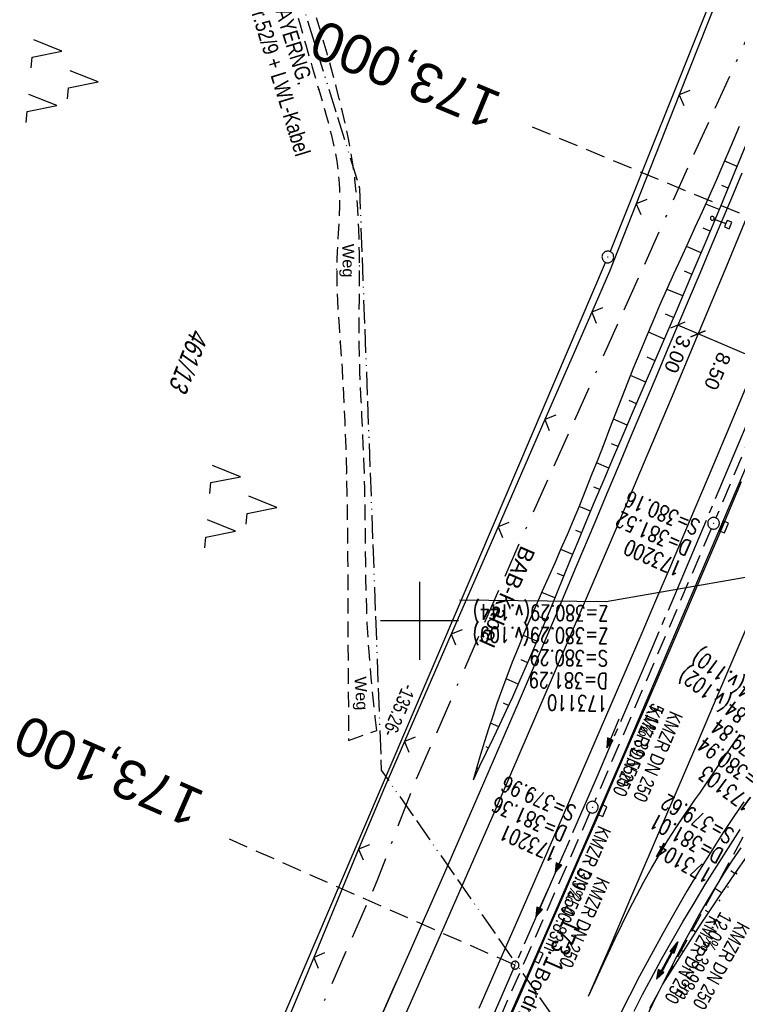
# Model space of a CAD drawing. Extents: x 508935 to 509681, y 453001 to 454023.
# Tile 3 of 36: x 509149 to 509241, y 453151 to 453277. Entities that reach past the tile are written whole.
import ezdxf
from ezdxf.enums import TextEntityAlignment as Align

# ---------------------------------------------------------------- set-up
doc = ezdxf.new("R2010")
doc.units = 0
doc.header["$LTSCALE"] = 10
doc.header["$MEASUREMENT"] = 0
for name, pattern in [('ACAD_ISO13W100', [36, 12, -3, 12, -3, 0, -3, 0, -3]), ('ACAD_ISO16W100', [73, 15, -6.5, 15, -6.5, 15, -7, 1, -7]), ('ACHSE', [5.5, 4, -0.5, 0.5, -0.5]), ('AUSGEZOGEN', [0]), ('LT00', [0]), ('LT07', [0.22, 0.02, -0.2]), ('LT11', [0.3, 0.2, -0.1]), ('LT17', [0.15, 0.1, -0.05]), ('STRICHLINIE2', [0.375, 0.25, -0.125])]:
    doc.linetypes.add(name, pattern=pattern)
doc.layers.get('0').update_dxf_attribs({"linetype": 'LT00'})
for name, color, linetype in [('--EK_FBR', 1, 'LT00'), ('--EK_Halt-Pfeil', 4, 'LT00'), ('--EK_Haltung', 7, 'STRICHLINIE2'), ('--EK_Haltung-Text', 140, 'LT00'), ('--EK_Schacht-Text', 5, 'LT00'), ('--EK_ST-93-1', 30, 'LT17'), ('--EL_DFK_AB_L', 21, 'LT00'), ('--EL_DFK_AB_P', 7, 'LT00'), ('--EL_Halt-Pfeil', 4, 'LT00'), ('--EL_Haltung', 182, 'STRICHLINIE2'), ('--EL_Haltung-Text', 182, 'LT00'), ('-AX-093', 35, 'ACHSE'), ('-ST-93-1', 250, 'LT00'), ('ABSTAND', 8, 'LT00'), ('BAB-KABEL', 220, 'ACAD_ISO16W100'), ('BAB-KABEL_TEXT', 221, 'Continuous'), ('BEMAßUNG', 255, 'Continuous'), ('DFK_AB_L', 21, 'LT00'), ('DFK_AB_P', 7, 'LT00'), ('DFK_FLUR_NR', 250, 'LT00'), ('DFK_NUTZUNG', 250, 'LT00'), ('FELDWEG_TEXT', 250, 'Continuous'), ('GASLTG', 250, 'ACAD_ISO13W100'), ('GASLTG_TEXT', 250, 'Continuous'), ('PFEIL', 140, 'AUSGEZOGEN'), ('RINNE_TEXT', 11, 'Continuous'), ('V118_AFBR_BAB', 250, 'LT00'), ('V118_BOESCH', 250, 'LT00'), ('V118_BOSCHUNG', 250, 'LT00'), ('V118_FELDWEG', 250, 'LT11'), ('V118_GRABEN', 250, 'LT00'), ('V118_H_BORD', 8, 'LT00'), ('V118_KA_PRUF', 182, 'LT00'), ('V118_LD_MARK', 250, 'LT00'), ('V118_RASTER', 250, 'LT00'), ('V118_SCHILD_K', 1, 'LT00'), ('V118_SINKK', 182, 'LT00'), ('V118_WALD', 250, 'LT07'), ('V118_ZAUN', 40, 'LT00')]:
    doc.layers.add(name, color=color, linetype=linetype)
doc.styles.add('Arial', font='ARIAL.TTF')
doc.styles.add('Beschrift', font='ARIAL.TTF')
doc.styles.add('Haltungsbeschriftung', font='ARIAL.TTF', dxfattribs={"width": 0.75})
doc.styles.add('schachtbeschriftung', font='romans.shx', dxfattribs={"width": 0.75, "height": 2})
doc.styles.get("Standard").update_dxf_attribs({"font": 'ARIAL.TTF'})
doc.styles.add('Versorgungsltg', font='ARIAL.TTF', dxfattribs={"width": 0.8, "height": 2})

# ---------------------------------------------------------------- blocks, each defined once
blk = doc.blocks.new('SYMB0003')
at = {"color": 0, "linetype": 'ByBlock'}
for p, q in [((-0.015712, 0), (0.010166, 0.012015)), ((0, -0.021257), (-0.015712, 0)), ((0.010166, 0.012015), (0, -0.021257))]:
    blk.add_line(p, q, dxfattribs=at)
for points in [[(-0.031395, 0.499013), (-0.093691, 0.491144), (-0.154509, 0.475528), (-0.21289, 0.452414), (-0.267913, 0.422164), (-0.318712, 0.385257), (-0.364484, 0.342274), (-0.404509, 0.293893), (-0.438154, 0.240877), (-0.464888, 0.184062), (-0.484292, 0.124345), (-0.496058, 0.062667), (-0.5, 0)], [(-0.5, 0), (-0.496058, -0.062667), (-0.484292, -0.124345), (-0.464888, -0.184062), (-0.438154, -0.240877), (-0.404509, -0.293893), (-0.364485, -0.342274), (-0.318712, -0.385257), (-0.267914, -0.422164), (-0.21289, -0.452414), (-0.154509, -0.475529), (-0.093691, -0.491144), (-0.031395, -0.499014), (0.031395, -0.499014)], [(0.5, 0), (0.496057, 0.062667), (0.484292, 0.124345), (0.464888, 0.184062), (0.438153, 0.240877), (0.404509, 0.293893), (0.364484, 0.342274), (0.318712, 0.385257), (0.267913, 0.422164), (0.21289, 0.452414), (0.154509, 0.475528), (0.093691, 0.491144), (0.031395, 0.499013), (-0.031395, 0.499013)], [(0.031395, -0.499014), (0.093691, -0.491144), (0.154509, -0.475529), (0.21289, -0.452414), (0.267914, -0.422164), (0.318712, -0.385257), (0.364485, -0.342274), (0.404509, -0.293893), (0.438154, -0.240877), (0.464889, -0.184062), (0.484292, -0.124345), (0.496058, -0.062667), (0.5, 0)]]:
    blk.add_lwpolyline(points, dxfattribs=at)
blk = doc.blocks.new('SYMB7221')
at = {"color": 0, "linetype": 'ByBlock'}
for p, q in [((0, 0.435), (-0.11, 0.065)), ((0.11, 0.065), (0, 0.435)), ((0.25, 0.065), (0.11, 0.065)), ((-0.35, -0.065), (-0.46, -0.435)), ((0.35, -0.065), (0.24, -0.435))]:
    blk.add_line(p, q, dxfattribs=at)
for points in [[(-0.1, -0.435), (-0.24, -0.435), (-0.35, -0.065)], [(0.6, -0.435), (0.46, -0.435), (0.35, -0.065)]]:
    blk.add_lwpolyline(points, dxfattribs=at)
blk = doc.blocks.new('Pfreil3')
at = {"layer": 'PFEIL'}
blk.add_hatch(color=256, dxfattribs=at).paths.add_polyline_path([(-1.55, 0.27), (-1.55, -0.27), (0, 0)])
for p, q in [((-1.55, 0), (-4.83, 0)), ((-1.55, -0.27), (-1.55, 0.27)), ((-1.55, 0.27), (0, 0)), ((0, 0), (-1.55, -0.27))]:
    blk.add_line(p, q, dxfattribs=at)
blk = doc.blocks.new('SYMB0652')
at = {"color": 0, "linetype": 'ByBlock'}
blk.add_lwpolyline([(-0.15, -0.075), (0.15, -0.075), (0.15, 0.075), (-0.15, 0.075), (-0.15, -0.075)], dxfattribs=at)
blk = doc.blocks.new('SYMB0011')
at = {"color": 0, "linetype": 'ByBlock'}
for p, q in [((0.5, 0), (-0.5, 0)), ((0, 0.5), (0, -0.5))]:
    blk.add_line(p, q, dxfattribs=at)
blk = doc.blocks.new('SYMB1263')
at = {"color": 0, "linetype": 'ByBlock'}
for p, q in [((0.014231, 0.098982), (-0.014231, 0.098982)), ((-0.014231, -0.098982), (0.014232, -0.098982))]:
    blk.add_line(p, q, dxfattribs=at)
for points in [[(0, 0.1), (0, 0.75), (0.18, 0.75), (0.18, 1), (-0.18, 1), (-0.18, 0.75), (0, 0.75)], [(-0.014231, 0.098982), (-0.041542, 0.090963), (-0.065486, 0.075575), (-0.084125, 0.054064), (-0.095949, 0.028173), (-0.1, 0)], [(-0.1, 0), (-0.095949, -0.028173), (-0.084125, -0.054064), (-0.065486, -0.075575), (-0.041541, -0.090963), (-0.014231, -0.098982)], [(0.1, 0), (0.095949, 0.028173), (0.084125, 0.054064), (0.065486, 0.075575), (0.041541, 0.090963), (0.014231, 0.098982)], [(0.014232, -0.098982), (0.041542, -0.090963), (0.065486, -0.075575), (0.084125, -0.054064), (0.095949, -0.028173), (0.1, 0)]]:
    blk.add_lwpolyline(points, dxfattribs=at)
blk = doc.blocks.new('_Oblique')
at = {"color": 0, "linetype": 'ByBlock', "lineweight": -2}
blk.add_line((-0.5, -0.5), (0.5, 0.5), dxfattribs=at)
blk = doc.blocks.new('SYMB0024')
at = {"color": 0, "linetype": 'ByBlock'}
for p, q in [((-0.5, 0.5), (0, 0)), ((0, 0), (0.5, 0.5))]:
    blk.add_line(p, q, dxfattribs=at)
blk = doc.blocks.new('SYMB0070')
at = {"color": 0, "linetype": 'ByBlock'}
for p, q in [((-0.5, 0), (0.2, 0)), ((0.5, 0), (0.2, 0.1)), ((0.2, 0.1), (0.2, 0)), ((0.468, 0), (0.21, 0.086)), ((0.21, 0.086), (0.21, -0.086)), ((0.21, -0.086), (0.468, 0)), ((0.22, -0.072), (0.437, 0)), ((0.23, -0.058), (0.405, 0)), ((0.24, -0.045), (0.374, 0)), ((0.342, 0), (0.25, 0.031)), ((0.25, 0.031), (0.25, -0.031)), ((0.25, -0.031), (0.342, 0)), ((0.26, -0.017), (0.31, 0)), ((0.27, -0.003), (0.279, 0))]:
    blk.add_line(p, q, dxfattribs=at)
for points in [[(0.2, 0), (0.2, -0.1), (0.5, 0)], [(0.437, 0), (0.22, 0.072), (0.22, -0.072)], [(0.405, 0), (0.23, 0.058), (0.23, -0.058)], [(0.374, 0), (0.24, 0.045), (0.24, -0.045)], [(0.31, 0), (0.26, 0.017), (0.26, -0.017)], [(0.279, 0), (0.27, 0.003), (0.27, -0.003)]]:
    blk.add_lwpolyline(points, dxfattribs=at)
blk = doc.blocks.new('SYMB2')
at = {"color": 0, "linetype": 'ByBlock', "flags": 128}
for points in [[(-0.031395, 0.499013), (-0.093691, 0.491144), (-0.154509, 0.475528), (-0.21289, 0.452414), (-0.267913, 0.422164), (-0.318712, 0.385257), (-0.364484, 0.342274), (-0.404509, 0.293893), (-0.438154, 0.240877), (-0.464888, 0.184062), (-0.484292, 0.124345), (-0.496058, 0.062667), (-0.5, 0)], [(-0.5, 0), (-0.496058, -0.062667), (-0.484292, -0.124345), (-0.464888, -0.184062), (-0.438154, -0.240877), (-0.404509, -0.293893), (-0.364485, -0.342274), (-0.318712, -0.385257), (-0.267914, -0.422164), (-0.21289, -0.452414), (-0.154509, -0.475529), (-0.093691, -0.491144), (-0.031395, -0.499014), (0.031395, -0.499014)], [(0.5, 0), (0.496057, 0.062667), (0.484292, 0.124345), (0.464888, 0.184062), (0.438153, 0.240877), (0.404509, 0.293893), (0.364484, 0.342274), (0.318712, 0.385257), (0.267913, 0.422164), (0.21289, 0.452414), (0.154509, 0.475528), (0.093691, 0.491144), (0.031395, 0.499013), (-0.031395, 0.499013)], [(0.031395, -0.499014), (0.093691, -0.491144), (0.154509, -0.475529), (0.21289, -0.452414), (0.267914, -0.422164), (0.318712, -0.385257), (0.364485, -0.342274), (0.404509, -0.293893), (0.438154, -0.240877), (0.464889, -0.184062), (0.484292, -0.124345), (0.496058, -0.062667), (0.5, 0)]]:
    blk.add_lwpolyline(points, dxfattribs=at)

msp = doc.modelspace()

# ---------------------------------------------------------------- linework, layer by layer
at = {"layer": '--EK_FBR', "linetype": 'LT11', "flags": 128}
for points in [[(509194.54, 453185.93), (509194.35, 453187.62), (509194.17, 453189.31), (509194, 453190.99), (509193.83, 453192.68), (509193.68, 453194.37), (509193.55, 453196.06), (509193.43, 453197.76), (509193.33, 453199.67), (509193.25, 453201.59), (509193.19, 453203.51), (509193.15, 453205.43), (509193.12, 453207.36), (509193.1, 453209.28), (509193.09, 453211.2), (509193.07, 453213.12), (509193.04, 453215.05), (509193.01, 453216.97), (509192.96, 453218.89), (509192.89, 453220.74), (509192.81, 453222.59), (509192.73, 453224.44), (509192.64, 453226.29), (509192.55, 453228.14), (509192.46, 453229.99), (509192.39, 453231.84), (509192.34, 453233.69), (509192.3, 453235.54), (509192.29, 453236.95), (509192.29, 453238.37), (509192.3, 453239.78), (509192.32, 453241.2), (509192.33, 453242.61), (509192.34, 453244.03), (509192.34, 453245.45), (509192.32, 453247.04), (509192.29, 453248.62), (509192.24, 453250.21), (509192.17, 453251.8), (509192.06, 453253.38), (509191.92, 453254.96), (509191.75, 453256.54), (509191.51, 453258.28), (509191.22, 453260.02), (509190.9, 453261.75), (509190.54, 453263.47), (509190.15, 453265.19), (509189.73, 453266.9), (509189.3, 453268.61), (509188.75, 453270.64), (509188.18, 453272.66), (509187.59, 453274.68), (509186.98, 453276.69), (509186.36, 453278.69), (509185.74, 453280.69), (509185.1, 453282.7), (509184.46, 453284.7), (509183.83, 453286.7), (509183.19, 453288.7), (509182.51, 453290.88), (509181.83, 453293.06), (509181.15, 453295.24), (509180.47, 453297.42), (509179.78, 453299.59), (509179.09, 453301.77), (509178.39, 453303.94), (509177.67, 453306.11), (509176.94, 453308.27), (509176.19, 453310.42), (509175.77, 453311.59), (509175.36, 453312.75), (509174.94, 453313.93), (509174.54, 453315.1), (509174.15, 453316.28), (509173.78, 453317.47), (509173.44, 453318.67), (509173.2, 453319.62), (509172.98, 453320.57), (509172.8, 453321.52), (509172.65, 453322.48), (509172.56, 453323.45), (509172.53, 453324.41), (509172.54, 453325.09), (509172.58, 453325.77), (509172.64, 453326.45), (509172.72, 453327.13), (509172.79, 453327.81)], [(509154.56, 453302.43), (509161.65, 453313.46), (509164.09, 453317.34), (509164.64, 453317.46), (509165.19, 453317.57), (509165.75, 453317.65), (509166.3, 453317.68), (509166.98, 453317.65), (509167.65, 453317.53), (509168.3, 453317.34), (509168.93, 453317.07), (509169.51, 453316.73), (509170.03, 453316.34), (509170.5, 453315.9), (509170.93, 453315.41), (509171.33, 453314.89), (509171.71, 453314.35), (509172.19, 453313.61), (509172.64, 453312.85), (509173.06, 453312.08), (509173.47, 453311.3), (509173.87, 453310.52), (509174.26, 453309.74), (509181.45, 453288.08), (509182.24, 453285.22), (509183.03, 453282.36), (509183.83, 453279.51), (509184.63, 453276.65), (509185.44, 453273.78), (509186.27, 453270.91), (509187.1, 453268.04), (509187.44, 453266.9), (509187.77, 453265.76), (509188.1, 453264.61), (509188.41, 453263.46), (509188.7, 453262.31), (509188.97, 453261.16), (509189.21, 453260), (509189.41, 453258.85), (509189.57, 453257.68), (509189.69, 453256.52), (509189.75, 453255.38), (509189.78, 453254.23), (509189.77, 453253.09), (509189.73, 453251.94), (509189.68, 453250.79), (509189.61, 453249.64), (509189.55, 453248.48), (509189.48, 453247.33), (509189.44, 453246.18), (509189.41, 453245.02), (509189.41, 453243.68), (509189.44, 453242.35), (509189.5, 453241.01), (509189.57, 453239.67), (509189.67, 453238.34), (509189.76, 453237), (509189.86, 453235.66), (509190.09, 453232.3), (509190.28, 453228.93), (509190.43, 453225.56), (509190.56, 453222.19), (509190.66, 453218.82), (509190.71, 453216.14), (509190.76, 453213.46), (509190.79, 453210.78), (509190.81, 453208.1), (509190.82, 453205.42), (509190.83, 453202.74), (509190.84, 453200.06), (509190.85, 453197.38), (509190.86, 453194.2), (509190.88, 453191.02), (509190.91, 453187.84), (509190.93, 453184.66)]]:
    msp.add_lwpolyline(points, dxfattribs=at)
at = {"layer": '--EK_FBR'}
for points in [[(509241.32, 453257.34), (509239.98, 453254.13), (509238.63, 453250.91), (509237.27, 453247.7), (509235.91, 453244.49), (509234.55, 453241.29), (509233.19, 453238.08), (509231.84, 453234.87), (509230.27, 453231.15), (509228.7, 453227.43), (509227.14, 453223.72), (509225.58, 453220), (509224.02, 453216.28), (509222.46, 453212.56), (509220.05, 453206.84), (509217.63, 453201.13), (509215.2, 453195.43), (509212.76, 453189.72), (509207.8, 453178.22), (509202.79, 453166.73), (509200.79, 453162.18), (509198.78, 453157.63), (509196.76, 453153.08), (509194.75, 453148.53)], [(509160.38, 453072.89), (509162.57, 453077.55), (509164.28, 453081.21), (509166, 453084.87), (509167.7, 453088.52), (509169.41, 453092.19), (509171.1, 453095.85), (509172.79, 453099.52), (509174.79, 453103.89), (509176.79, 453108.28), (509178.77, 453112.67), (509180.74, 453117.06), (509182.71, 453121.45), (509184.72, 453125.96), (509186.73, 453130.46), (509188.73, 453134.97), (509190.73, 453139.48), (509192.73, 453143.98), (509194.75, 453148.53), (509196.76, 453153.08), (509197.08, 453153.79)]]:
    msp.add_lwpolyline(points, dxfattribs=at)
at = {"layer": '--EK_FBR', "color": 2}
for points in [[(509241.78, 453229.78), (509239.39, 453224.08), (509236.98, 453218.37), (509234.57, 453212.67), (509232.15, 453206.98), (509230.25, 453202.54), (509228.35, 453198.1), (509226.44, 453193.66), (509224.52, 453189.22), (509222.61, 453184.79), (509217.59, 453173.22), (509212.55, 453161.65), (509210.08, 453155.99), (509207.6, 453150.33)], [(509241.21, 453217.77), (509238.68, 453211.79), (509236.15, 453205.81), (509233.6, 453199.84), (509231.04, 453193.87), (509228.95, 453189.01), (509226.84, 453184.16), (509224.74, 453179.31), (509222.63, 453174.46), (509220.51, 453169.61), (509218.4, 453164.76), (509216.29, 453159.91), (509214.48, 453155.76), (509212.68, 453151.62), (509210.88, 453147.48)], [(509241.55, 453176.8), (509240.18, 453174.78), (509238.84, 453172.74), (509237.53, 453170.68), (509235.89, 453168.03), (509234.28, 453165.35), (509232.71, 453162.65), (509231.18, 453159.94), (509229.68, 453157.2), (509228.21, 453154.44), (509226.91, 453151.93), (509225.63, 453149.4)]]:
    msp.add_lwpolyline(points, dxfattribs=at)
at = {"layer": '--EK_Haltung'}
for p, q in [((509252.88, 453248.61), (509237.97, 453213.17)), ((509237.38, 453211.79), (509222.44, 453176.8)), ((509221.85, 453175.42), (509206.04, 453139.41)), ((509241.43, 453172.25), (509223, 453138.47))]:
    msp.add_line(p, q, dxfattribs=at)
at = {"layer": '--EK_Schacht-Text', "flags": 128}
msp.add_lwpolyline([(509250.78, 453207.1), (509223.92, 453202.41), (509205.15, 453202.62)], dxfattribs=at)
at = {"layer": '--EK_ST-93-1', "ltscale": 2.5}
for p, q in [((509251.41, 453247.89), (509214.47, 453263.23)), ((509212.26, 453155.87), (509175.65, 453172))]:
    msp.add_line(p, q, dxfattribs=at)
at = {"layer": '--EL_DFK_AB_L'}
for p, q in [((509257.42, 453329.7), (509224.42, 453247.3)), ((509171.32, 453122.89), (509223.85, 453245.91))]:
    msp.add_line(p, q, dxfattribs=at)
at = {"layer": '--EL_Haltung'}
for p, q in [((509252.88, 453248.61), (509237.97, 453213.17)), ((509237.38, 453211.79), (509222.44, 453176.8)), ((509221.85, 453175.42), (509206.04, 453139.41)), ((509241.43, 453172.25), (509223, 453138.47))]:
    msp.add_line(p, q, dxfattribs=at)
at = {"layer": '-AX-093', "ltscale": 0.2}
msp.add_lwpolyline([(509317.22, 453412.77), (509308.71, 453390.73), (509300.12, 453368.71), (509291.45, 453346.73), (509282.71, 453324.77), (509273.9, 453302.85), (509270.59, 453294.68), (509264.75, 453280.31), (509258.87, 453265.95), (509252.95, 453251.61), (509247, 453237.28), (509241.01, 453222.98), (509234.98, 453208.68), (509228.91, 453194.41), (509222.8, 453180.15), (509216.64, 453165.91), (509210.43, 453151.7), (509204.18, 453137.5), (509197.87, 453123.33), (509191.52, 453109.18), (509185.11, 453095.05), (509178.64, 453080.95), (509172.69, 453068.09)], dxfattribs=at)
at = {"layer": 'BAB-KABEL', "ltscale": 0.03, "flags": 128}
msp.add_lwpolyline([(509470.5, 453944.78), (509458.21, 453903.63), (509438.35, 453830.97), (509425.01, 453786.03), (509416.39, 453764.9), (509399.93, 453736.19), (509391.24, 453726.85), (509356.85, 453688.51), (509364.57, 453673.95), (509363.84, 453665.8), (509354.5, 453630.09), (509353.32, 453624.95), (509351.14, 453623.78), (509343.56, 453618.4), (509335.99, 453613.31), (509348.5, 453587.19), (509341.22, 453550.18), (509337.42, 453531.65), (509314.68, 453503.08), (509303.74, 453489.8), (509300.96, 453447.52), (509302.85, 453431.61), (509291.05, 453400.17), (509282.59, 453378.58), (509275.73, 453361.07), (509266.26, 453337.01), (509263.49, 453328.72), (509250.64, 453294.88), (509245.89, 453283.23), (509235.17, 453259.78), (509212.85, 453210.09), (509199.32, 453179.06), (509194.55, 453166.61), (509176.33, 453125.19), (509165.06, 453100.23), (509153.73, 453075.48)], dxfattribs=at)
at = {"layer": 'BEMAßUNG'}
for p, q in [((509235.71, 453236.75), (509233.1, 453237.86)), ((509243.33, 453233.52), (509235.71, 453236.75))]:
    msp.add_line(p, q, dxfattribs=at)
at = {"layer": 'DFK_AB_L'}
for p, q in [((509257.42, 453329.7), (509224.42, 453247.3)), ((509171.32, 453122.89), (509223.85, 453245.91))]:
    msp.add_line(p, q, dxfattribs=at)
at = {"layer": 'GASLTG', "ltscale": 0.025, "flags": 128}
msp.add_lwpolyline([(509459.38, 453949.11), (509450.2, 453919.85), (509421.35, 453829.74), (509387.43, 453752.09), (509387.15, 453749.69), (509386.64, 453747.99), (509386.11, 453746.64), (509385.69, 453745.92), (509384.19, 453743.86), (509374.9, 453735.13), (509347.99, 453710.57), (509336.99, 453701.01), (509323.7, 453693.59), (509283.73, 453672.57), (509252.46, 453655.66), (509248.05, 453653.59), (509245.29, 453652.33), (509242.73, 453646.85), (509241.02, 453642.69), (509234.18, 453624.45), (509228.88, 453610.74), (509200.15, 453529.41), (509193.92, 453514.6), (509160.39, 453424.95), (509155.13, 453408.75), (509155.36, 453404.52), (509170.12, 453341.46), (509176.16, 453307.48), (509192.32, 453255.42), (509195.12, 453180.84), (509226.67, 453135.57), (509237.82, 453121.89), (509240.24, 453119.27), (509241.22, 453115.74), (509239.95, 453112.7), (509210.11, 453054.13), (509209.86, 453053.62)], dxfattribs=at)
at = {"layer": 'V118_AFBR_BAB'}
msp.add_lwpolyline([(509241.32, 453257.34), (509239.98, 453254.13), (509238.63, 453250.91), (509237.27, 453247.7), (509235.91, 453244.49), (509234.55, 453241.29), (509233.19, 453238.08), (509231.84, 453234.87), (509230.27, 453231.15), (509228.7, 453227.43), (509227.14, 453223.72), (509225.58, 453220), (509224.02, 453216.28), (509222.46, 453212.56), (509220.05, 453206.84), (509217.63, 453201.13), (509215.2, 453195.43), (509212.76, 453189.72), (509207.8, 453178.22), (509202.79, 453166.73), (509200.79, 453162.18), (509198.78, 453157.63), (509196.76, 453153.08), (509194.75, 453148.53)], dxfattribs=at)
at = {"layer": 'V118_AFBR_BAB', "color": 0}
for points in [[(509241.78, 453229.78), (509239.39, 453224.08), (509236.98, 453218.37), (509234.57, 453212.67), (509232.15, 453206.98), (509230.25, 453202.54), (509228.35, 453198.1), (509226.44, 453193.66), (509224.52, 453189.22), (509222.61, 453184.79), (509217.59, 453173.22), (509212.55, 453161.65), (509210.08, 453155.99), (509207.6, 453150.33)], [(509241.21, 453217.77), (509238.68, 453211.79), (509236.15, 453205.81), (509233.6, 453199.84), (509231.04, 453193.87), (509228.95, 453189.01), (509226.84, 453184.16), (509224.74, 453179.31), (509222.63, 453174.46), (509220.51, 453169.61), (509218.4, 453164.76), (509216.29, 453159.91), (509214.48, 453155.76), (509212.68, 453151.62), (509210.88, 453147.48)], [(509241.55, 453176.8), (509240.18, 453174.78), (509238.84, 453172.74), (509237.53, 453170.68), (509235.89, 453168.03), (509234.28, 453165.35), (509232.71, 453162.65), (509231.18, 453159.94), (509229.68, 453157.2), (509228.21, 453154.44), (509226.91, 453151.93), (509225.63, 453149.4)]]:
    msp.add_lwpolyline(points, dxfattribs=at)
at = {"layer": 'V118_BOESCH'}
for points in [[(509206.91, 453179.63), (509207.4, 453181.28), (509207.89, 453182.92), (509208.4, 453184.56), (509208.91, 453186.2), (509209.44, 453187.83), (509209.98, 453189.45), (509210.55, 453191.07), (509211.23, 453192.91), (509211.94, 453194.75), (509212.68, 453196.58), (509213.44, 453198.4), (509214.21, 453200.21), (509214.99, 453202.02), (509215.79, 453203.82), (509216.59, 453205.63), (509217.38, 453207.43), (509218.18, 453209.24), (509218.96, 453211.05), (509219.73, 453212.87), (509220.54, 453214.81), (509221.34, 453216.77), (509222.11, 453218.73), (509222.88, 453220.69), (509223.65, 453222.65), (509224.41, 453224.62), (509225.17, 453226.59), (509225.93, 453228.55), (509226.7, 453230.51), (509227.48, 453232.47), (509228.27, 453234.42), (509229.08, 453236.37), (509229.94, 453238.39), (509230.82, 453240.41), (509231.71, 453242.42), (509232.61, 453244.42), (509233.52, 453246.43), (509234.43, 453248.43), (509235.34, 453250.43), (509236.25, 453252.43), (509237.16, 453254.44), (509238.05, 453256.45), (509238.93, 453258.46), (509239.97, 453260.9), (509240.99, 453263.34)], [(509206.91, 453179.63), (509207.76, 453181.39), (509208.61, 453183.16), (509209.46, 453184.92), (509210.3, 453186.69), (509211.13, 453188.46), (509211.95, 453190.24), (509212.93, 453192.43), (509213.89, 453194.63), (509214.83, 453196.83), (509215.76, 453199.05), (509216.69, 453201.26), (509217.6, 453203.48), (509218.51, 453205.7), (509219.42, 453207.92), (509220.33, 453210.14), (509221.25, 453212.36), (509222.44, 453215.23), (509223.65, 453218.09), (509224.87, 453220.95), (509226.09, 453223.8), (509227.32, 453226.65), (509228.55, 453229.5), (509229.79, 453232.35), (509231.02, 453235.21), (509232.93, 453239.67), (509234.83, 453244.14), (509236.72, 453248.61), (509238.6, 453253.1), (509240.46, 453257.58), (509241.78, 453260.79)], [(509242.04, 453169.97), (509240.35, 453167.57), (509238.69, 453165.15), (509237.06, 453162.7), (509235.86, 453160.87), (509234.68, 453159.02), (509233.5, 453157.16), (509232.33, 453155.31), (509231.16, 453153.45)]]:
    msp.add_lwpolyline(points, dxfattribs=at)
at = {"layer": 'V118_BOSCHUNG'}
for p, q in [((509240.71, 453258.2), (509239.11, 453258.87)), ((509239.57, 453255.43), (509238.74, 453255.77)), ((509238.42, 453252.66), (509236.68, 453253.38)), ((509237.26, 453249.89), (509236.35, 453250.27)), ((509236.1, 453247.12), (509234.2, 453247.92)), ((509234.93, 453244.36), (509233.94, 453244.77)), ((509233.75, 453241.6), (509231.72, 453242.45)), ((509232.57, 453238.83), (509231.54, 453239.27)), ((509231.39, 453236.07), (509229.33, 453236.96)), ((509230.2, 453233.31), (509229.19, 453233.75)), ((509229.01, 453230.56), (509227.06, 453231.41)), ((509227.82, 453227.8), (509226.89, 453228.21)), ((509226.63, 453225.05), (509224.87, 453225.82)), ((509225.45, 453222.3), (509224.62, 453222.66)), ((509224.27, 453219.54), (509222.7, 453220.21)), ((509223.1, 453216.79), (509222.35, 453217.1)), ((509221.94, 453214.02), (509220.47, 453214.63)), ((509220.79, 453211.25), (509220.05, 453211.56)), ((509219.64, 453208.48), (509218.12, 453209.11)), ((509218.51, 453205.7), (509217.71, 453206.03)), ((509217.37, 453202.92), (509215.7, 453203.62)), ((509216.23, 453200.15), (509215.36, 453200.51)), ((509215.06, 453197.38), (509213.32, 453198.12)), ((509213.88, 453194.62), (509213.03, 453194.98)), ((509212.67, 453191.86), (509211.1, 453192.56)), ((509211.43, 453189.12), (509210.76, 453189.43)), ((509210.16, 453186.39), (509209.13, 453186.88)), ((509208.87, 453183.68), (509208.54, 453183.84)), ((509207.56, 453180.98), (509207.34, 453181.09)), ((509240.37, 453167.6), (509239.89, 453167.94)), ((509238.68, 453165.13), (509237.82, 453165.72)), ((509237.02, 453162.64), (509236.66, 453162.88)), ((509235.39, 453160.13), (509234.83, 453160.5)), ((509233.78, 453157.61), (509233.59, 453157.72)), ((509232.18, 453155.07), (509232.03, 453155.17))]:
    msp.add_line(p, q, dxfattribs=at)
at = {"layer": 'V118_FELDWEG'}
msp.add_line((509190.93, 453184.66), (509194.54, 453185.93), dxfattribs=at)
at = {"layer": 'V118_FELDWEG', "flags": 128}
for points in [[(509194.54, 453185.93), (509194.35, 453187.62), (509194.17, 453189.31), (509194, 453190.99), (509193.83, 453192.68), (509193.68, 453194.37), (509193.55, 453196.06), (509193.43, 453197.76), (509193.33, 453199.67), (509193.25, 453201.59), (509193.19, 453203.51), (509193.15, 453205.43), (509193.12, 453207.36), (509193.1, 453209.28), (509193.09, 453211.2), (509193.07, 453213.12), (509193.04, 453215.05), (509193.01, 453216.97), (509192.96, 453218.89), (509192.89, 453220.74), (509192.81, 453222.59), (509192.73, 453224.44), (509192.64, 453226.29), (509192.55, 453228.14), (509192.46, 453229.99), (509192.39, 453231.84), (509192.34, 453233.69), (509192.3, 453235.54), (509192.29, 453236.95), (509192.29, 453238.37), (509192.3, 453239.78), (509192.32, 453241.2), (509192.33, 453242.61), (509192.34, 453244.03), (509192.34, 453245.45), (509192.32, 453247.04), (509192.29, 453248.62), (509192.24, 453250.21), (509192.17, 453251.8), (509192.06, 453253.38), (509191.92, 453254.96), (509191.75, 453256.54), (509191.51, 453258.28), (509191.22, 453260.02), (509190.9, 453261.75), (509190.54, 453263.47), (509190.15, 453265.19), (509189.73, 453266.9), (509189.3, 453268.61), (509188.75, 453270.64), (509188.18, 453272.66), (509187.59, 453274.68), (509186.98, 453276.69), (509186.36, 453278.69), (509185.74, 453280.69), (509185.1, 453282.7), (509184.46, 453284.7), (509183.83, 453286.7), (509183.19, 453288.7), (509182.51, 453290.88), (509181.83, 453293.06), (509181.15, 453295.24), (509180.47, 453297.42), (509179.78, 453299.59), (509179.09, 453301.77), (509178.39, 453303.94), (509177.67, 453306.11), (509176.94, 453308.27), (509176.19, 453310.42), (509175.77, 453311.59), (509175.36, 453312.75), (509174.94, 453313.93), (509174.54, 453315.1), (509174.15, 453316.28), (509173.78, 453317.47), (509173.44, 453318.67), (509173.2, 453319.62), (509172.98, 453320.57), (509172.8, 453321.52), (509172.65, 453322.48), (509172.56, 453323.45), (509172.53, 453324.41), (509172.54, 453325.09), (509172.58, 453325.77), (509172.64, 453326.45), (509172.72, 453327.13), (509172.79, 453327.81)], [(509154.56, 453302.43), (509161.65, 453313.46), (509164.09, 453317.34), (509164.64, 453317.46), (509165.19, 453317.57), (509165.75, 453317.65), (509166.3, 453317.68), (509166.98, 453317.65), (509167.65, 453317.53), (509168.3, 453317.34), (509168.93, 453317.07), (509169.51, 453316.73), (509170.03, 453316.34), (509170.5, 453315.9), (509170.93, 453315.41), (509171.33, 453314.89), (509171.71, 453314.35), (509172.19, 453313.61), (509172.64, 453312.85), (509173.06, 453312.08), (509173.47, 453311.3), (509173.87, 453310.52), (509174.26, 453309.74), (509181.45, 453288.08), (509182.24, 453285.22), (509183.03, 453282.36), (509183.83, 453279.51), (509184.63, 453276.65), (509185.44, 453273.78), (509186.27, 453270.91), (509187.1, 453268.04), (509187.44, 453266.9), (509187.77, 453265.76), (509188.1, 453264.61), (509188.41, 453263.46), (509188.7, 453262.31), (509188.97, 453261.16), (509189.21, 453260), (509189.41, 453258.85), (509189.57, 453257.68), (509189.69, 453256.52), (509189.75, 453255.38), (509189.78, 453254.23), (509189.77, 453253.09), (509189.73, 453251.94), (509189.68, 453250.79), (509189.61, 453249.64), (509189.55, 453248.48), (509189.48, 453247.33), (509189.44, 453246.18), (509189.41, 453245.02), (509189.41, 453243.68), (509189.44, 453242.35), (509189.5, 453241.01), (509189.57, 453239.67), (509189.67, 453238.34), (509189.76, 453237), (509189.86, 453235.66), (509190.09, 453232.3), (509190.28, 453228.93), (509190.43, 453225.56), (509190.56, 453222.19), (509190.66, 453218.82), (509190.71, 453216.14), (509190.76, 453213.46), (509190.79, 453210.78), (509190.81, 453208.1), (509190.82, 453205.42), (509190.83, 453202.74), (509190.84, 453200.06), (509190.85, 453197.38), (509190.86, 453194.2), (509190.88, 453191.02), (509190.91, 453187.84), (509190.93, 453184.66)]]:
    msp.add_lwpolyline(points, dxfattribs=at)
at = {"layer": 'V118_GRABEN'}
for points in [[(509227.5, 453149.99), (509228.57, 453152.09), (509229.68, 453154.18), (509231, 453156.62), (509232.36, 453159.04), (509233.76, 453161.44), (509235.18, 453163.83), (509236.62, 453166.2), (509238.09, 453168.56), (509239.58, 453170.9), (509241.09, 453173.24)], [(509241.16, 453170.91), (509240.04, 453169.24), (509238.95, 453167.55), (509237.89, 453165.84), (509236.86, 453164.11), (509235.86, 453162.37), (509234.88, 453160.6), (509233.93, 453158.83), (509232.99, 453157.04), (509232.07, 453155.25), (509231.16, 453153.45), (509229.87, 453150.86), (509228.61, 453148.27)]]:
    msp.add_lwpolyline(points, dxfattribs=at)
at = {"layer": 'V118_H_BORD'}
msp.add_lwpolyline([(509210.79, 453147.56), (509216.22, 453160.02), (509226.34, 453183.27), (509245.48, 453228.21), (509264.42, 453274.01), (509273.97, 453297.5), (509301.47, 453366.33), (509319.19, 453412.24), (509334.6, 453452.75), (509337.53, 453460.57)], dxfattribs=at)
at = {"layer": 'V118_LD_MARK'}
for points in [[(509242.86, 453253.93), (509239.34, 453245.44), (509235.8, 453236.95), (509232.24, 453228.47), (509228.67, 453220), (509225.08, 453211.53), (509217.28, 453193.27), (509209.4, 453175.05), (509201.43, 453156.87), (509193.39, 453138.71)], [(509221.68, 453151.9), (509224.46, 453158.34), (509227.23, 453164.78), (509230, 453171.23), (509232.77, 453177.67), (509235.54, 453184.12), (509238.29, 453190.57), (509243.4, 453202.56)], [(509221.68, 453151.9), (509222.53, 453153.75), (509223.38, 453155.6), (509224.23, 453157.45), (509225.1, 453159.29), (509225.98, 453161.12), (509226.89, 453162.94), (509227.81, 453164.74), (509228.76, 453166.53), (509229.74, 453168.31), (509230.75, 453170.06), (509231.8, 453171.79), (509232.89, 453173.5), (509233.48, 453174.39), (509234.08, 453175.28), (509234.69, 453176.16), (509235.3, 453177.04), (509235.91, 453177.92), (509236.77, 453179.18), (509237.63, 453180.43), (509238.49, 453181.69), (509239.35, 453182.94), (509240.21, 453184.19), (509241.08, 453185.44)]]:
    msp.add_lwpolyline(points, dxfattribs=at)
at = {"layer": 'V118_RASTER'}
for p, q in [((509200, 453205), (509200, 453195)), ((509205, 453200), (509195, 453200))]:
    msp.add_line(p, q, dxfattribs=at)
at = {"layer": 'V118_WALD'}
msp.add_lwpolyline([(509241.77, 453169.39), (509240.66, 453167.68), (509239.56, 453165.96), (509238.47, 453164.24), (509237.37, 453162.51)], dxfattribs=at)
at = {"layer": 'V118_ZAUN'}
for p, q in [((509238.8, 453281.3), (509233.29, 453267.35)), ((509233.29, 453267.35), (509227.78, 453253.39)), ((509222.09, 453239.52), (509216.09, 453225.77)), ((509216.09, 453225.77), (509210.09, 453212.02)), ((509210.09, 453212.02), (509204.09, 453198.28)), ((509204.09, 453198.28), (509198.09, 453184.53)), ((509192.22, 453170.72), (509186.46, 453156.87)), ((509186.46, 453156.87), (509180.7, 453143.02))]:
    msp.add_line(p, q, dxfattribs=at)
for points in [[(509227.78, 453253.39), (509224.36, 453244.72), (509222.09, 453239.52)], [(509198.09, 453184.53), (509195.51, 453178.63), (509192.22, 453170.72)]]:
    msp.add_lwpolyline(points, dxfattribs=at)

# ---------------------------------------------------------------- block references
at = {"layer": '--EK_Halt-Pfeil', "yscale": 4, "zscale": 4}
for p, xscale, rotation in [((509224.78, 453185.56), 4.000000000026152, 246.8865000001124), ((509215.72, 453163.89), 4.000000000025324, 246.2915199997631), ((509231.34, 453155.84), 3.999999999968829, 241.3909800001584)]:
    msp.add_blockref('SYMB0070', p, dxfattribs=dict(at, xscale=xscale, rotation=rotation))
at = {"layer": '--EL_DFK_AB_P', "xscale": 1.500000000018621, "yscale": 1.5, "zscale": 1.5, "rotation": 264.7377099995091}
msp.add_blockref('SYMB0003', (509224.14, 453246.6), dxfattribs=at)
at = {"layer": '--EL_Halt-Pfeil', "yscale": 4, "zscale": 4}
for p, xscale, rotation in [((509224.78, 453185.56), 4.000000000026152, 246.8865000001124), ((509218.19, 453169.56), 4.000000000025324, 246.2915199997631), ((509231.34, 453155.84), 3.999999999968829, 241.3909800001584)]:
    msp.add_blockref('SYMB0070', p, dxfattribs=dict(at, xscale=xscale, rotation=rotation))
at = {"layer": '-ST-93-1', "rotation": 274.1956499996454}
msp.add_blockref('SYMB2', (509212.26, 453155.87), dxfattribs=at)
at = {"layer": 'BEMAßUNG', "xscale": 1.4, "yscale": 1.4, "zscale": 1.4}
for p, rotation in [((509233.1, 453237.86), 157.0365802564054), ((509235.71, 453236.75), 157.0365802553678), ((509235.71, 453236.75), 337.0365802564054)]:
    msp.add_blockref('_Oblique', p, dxfattribs=dict(at, rotation=rotation))
at = {"layer": 'DFK_AB_P', "xscale": 1.500000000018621, "yscale": 1.5, "zscale": 1.5, "rotation": 264.7377099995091}
msp.add_blockref('SYMB0003', (509224.14, 453246.6), dxfattribs=at)
at = {"layer": 'DFK_NUTZUNG', "xscale": 10.00000000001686, "yscale": 10, "zscale": 10, "rotation": 264.7377100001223}
for p in [(509154.52, 453269.42), (509177.4, 453214.9)]:
    msp.add_blockref('SYMB7221', p, dxfattribs=at)
at = {"layer": 'PFEIL', "rotation": 62.00642730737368}
msp.add_blockref('Pfreil3', (509233.1, 453158.87), dxfattribs=at)
at = {"layer": 'V118_FELDWEG', "xscale": 0.09999999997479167, "yscale": 0.09999999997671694, "zscale": 0.1, "rotation": 248.7249100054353}
for p in [(509187.1, 453268.04), (509189.3, 453268.61), (509189.69, 453256.52), (509191.75, 453256.54), (509192.34, 453245.45), (509189.41, 453245.02), (509189.86, 453235.66), (509192.3, 453235.54), (509190.66, 453218.82), (509192.96, 453218.89)]:
    msp.add_blockref('SYMB0011', p, dxfattribs=at)
at = {"layer": 'V118_KA_PRUF', "xscale": 1.499999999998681, "yscale": 1.5, "zscale": 1.5, "rotation": 248.7249099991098}
for p in [(509237.68, 453212.48), (509222.15, 453176.11)]:
    msp.add_blockref('SYMB0003', p, dxfattribs=at)
at = {"layer": 'V118_SCHILD_K', "xscale": 2.500000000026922, "yscale": 2.5, "zscale": 2.5, "rotation": 248.7249099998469}
msp.add_blockref('SYMB1263', (509237.52, 453251.55), dxfattribs=at)
at = {"layer": 'V118_SINKK', "zscale": 4.5}
for p, xscale, yscale, rotation in [((509239.04, 453211.99), 4.499999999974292, 4.500000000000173, 247.0161146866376), ((509223.44, 453175.65), 4.499999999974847, 4.5000000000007, 246.4534113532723), ((509215.27, 453156.9), 4.499999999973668, 4.499999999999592, 246.4981809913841)]:
    msp.add_blockref('SYMB0652', p, dxfattribs=dict(at, xscale=xscale, yscale=yscale, rotation=rotation))
at = {"layer": 'V118_ZAUN', "yscale": 2.099999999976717, "zscale": 2.1}
for p, xscale, rotation in [((509233.29, 453267.35), 2.09999999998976, 248.4521399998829), ((509227.78, 453253.39), 2.09999999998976, 248.4521399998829), ((509222.09, 453239.52), 2.099999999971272, 246.4197600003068), ((509216.09, 453225.77), 2.099999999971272, 246.4197600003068), ((509210.09, 453212.02), 2.099999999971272, 246.4197600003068), ((509204.09, 453198.28), 2.099999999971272, 246.4197600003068), ((509198.09, 453184.53), 2.099999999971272, 246.4197600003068), ((509192.22, 453170.72), 2.09999999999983, 247.4169200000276), ((509186.46, 453156.87), 2.09999999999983, 247.4169200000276)]:
    msp.add_blockref('SYMB0024', p, dxfattribs=dict(at, xscale=xscale, rotation=rotation))

# ---------------------------------------------------------------- texts
at = {"layer": '--EK_Haltung-Text', "style": 'Haltungsbeschriftung', "width": 0.75}
for s, rotation, p in [('5.1‰ 39.55m', -113.1135, (509229.79, 453189.56)), ('KMZR DN 250', -113.1135, (509232.14, 453188.56)), ('3.9‰ 40.83m', -113.7085, (509220.45, 453168.35)), ('KMZR DN 250', -113.7085, (509222.79, 453167.32)), ('12.0‰ 39.98m', -118.609, (509238.57, 453162.83)), ('KMZR DN 250', -118.609, (509240.81, 453161.6))]:
    msp.add_text(s, height=1.8, rotation=rotation, dxfattribs=at).set_placement(p)
at = {"layer": '--EK_Schacht-Text', "style": 'schachtbeschriftung', "width": 0.75}
for s, rotation, p in [('S=380.16', -203.1135, (509236.12, 453212.74)), ('D=381.52', -203.1135, (509234.99, 453210.09)), ('173200', -203.1135, (509233.86, 453207.44)), ('Z=380.29(v.144)', -180.6685, (509224.22, 453201.92)), ('Z=380.29(v.109)', -180.6685, (509224.19, 453199.04)), ('S=380.29', -180.6685, (509224.16, 453196.16)), ('Z=379.84(v.110)', -216.5371, (509249.84, 453186.22)), ('D=381.29', -180.6685, (509224.12, 453193.28)), ('Z=379.84(v.102)', -216.5371, (509248.13, 453183.9)), ('173110', -180.6685, (509224.09, 453190.4)), ('S=379.84', -216.5371, (509246.41, 453181.59)), ('D=380.94', -216.5371, (509244.7, 453179.27)), ('173103', -216.5371, (509242.98, 453176.96)), ('S=379.96', -203.7085, (509220.25, 453176.12)), ('D=381.36', -203.7085, (509219.09, 453173.49)), ('S=379.62', -208.609, (509240.49, 453173.08)), ('173201', -203.7085, (509217.93, 453170.85)), ('D=381.01', -208.609, (509239.11, 453170.55)), ('173104', -208.609, (509237.73, 453168.03))]:
    msp.add_text(s, height=2, rotation=rotation, dxfattribs=at).set_placement(p)
at = {"layer": '--EK_ST-93-1', "style": 'Beschrift'}
for s, rotation, p in [('173,000', -202.5216, (509209.85, 453265.14)), ('173,100', -203.6232, (509171.74, 453175.68))]:
    msp.add_text(s, height=5, rotation=rotation, dxfattribs=at).set_placement(p, align=Align.MIDDLE_LEFT)
at = {"layer": '--EL_Haltung-Text', "style": 'Haltungsbeschriftung', "width": 0.75}
for rotation, p in [(-113.1135, (509229.52, 453189.26)), (-113.7085, (509222.95, 453173.86)), (-118.609, (509237.2, 453162.34))]:
    msp.add_text('KMZR DN 250', height=1.8, rotation=rotation, dxfattribs=at).set_placement(p)
at = {"layer": '-ST-93-1', "style": 'Beschrift', "width": 0.8}
msp.add_text('  173.1', height=2.5, rotation=-113.622, dxfattribs=at).set_placement((509219.16, 453163.59))
at = {"layer": 'ABSTAND', "width": 0.75}
msp.add_text(' -135.26-', height=1.8, rotation=-113.1189, dxfattribs=at).set_placement((509198.18, 453192.55))
at = {"layer": 'BAB-KABEL_TEXT', "insert": (509210.3, 453203.49), "char_height": 2, "attachment_point": 8, "rotation": 246.442, "style": 'Beschrift'}
msp.add_mtext('BAB-Kabel', dxfattribs=at)
at = {"layer": 'BEMAßUNG', "char_height": 1.8, "attachment_point": 5, "rotation": 247.0366, "style": 'Arial'}
for s, insert in [('\\A1;3.00', (509233.06, 453234.14)), ('\\A1;8.50', (509238.18, 453231.97))]:
    msp.add_mtext(s, dxfattribs=dict(at, insert=insert))
at = {"layer": 'DFK_FLUR_NR', "oblique": 13.754, "width": 0.75}
msp.add_text('461/13', height=2.5, rotation=248.7249, dxfattribs=at).set_placement((509170.81, 453237.61))
at = {"layer": 'FELDWEG_TEXT', "char_height": 1.5, "attachment_point": 7, "style": 'Beschrift'}
for insert, rotation in [((509189.68, 453248.27), 270.7249), ((509191.23, 453192.75), 273.7249)]:
    msp.add_mtext('Weg', dxfattribs=dict(at, insert=insert, rotation=rotation))
at = {"layer": 'GASLTG_TEXT', "insert": (509180.81, 453278.68), "char_height": 2, "attachment_point": 5, "rotation": 287.0703, "line_spacing_factor": 0.9, "style": 'Versorgungsltg'}
msp.add_mtext('{\\fArial|b0|i0|c238|p34;RUHRG.+BAYERNG.\\PG DN 300} {\\fArial|b0|i0|c238|p34;PN70 LNr.52/9 + LWL-Kabel}', dxfattribs=at)
at = {"layer": 'RINNE_TEXT', "insert": (509215.25, 453155.78), "char_height": 1.8, "attachment_point": 7, "rotation": 246.2941, "style": 'Arial'}
msp.add_mtext('Bordrinne', dxfattribs=at)

doc.saveas('drawing.dxf')
